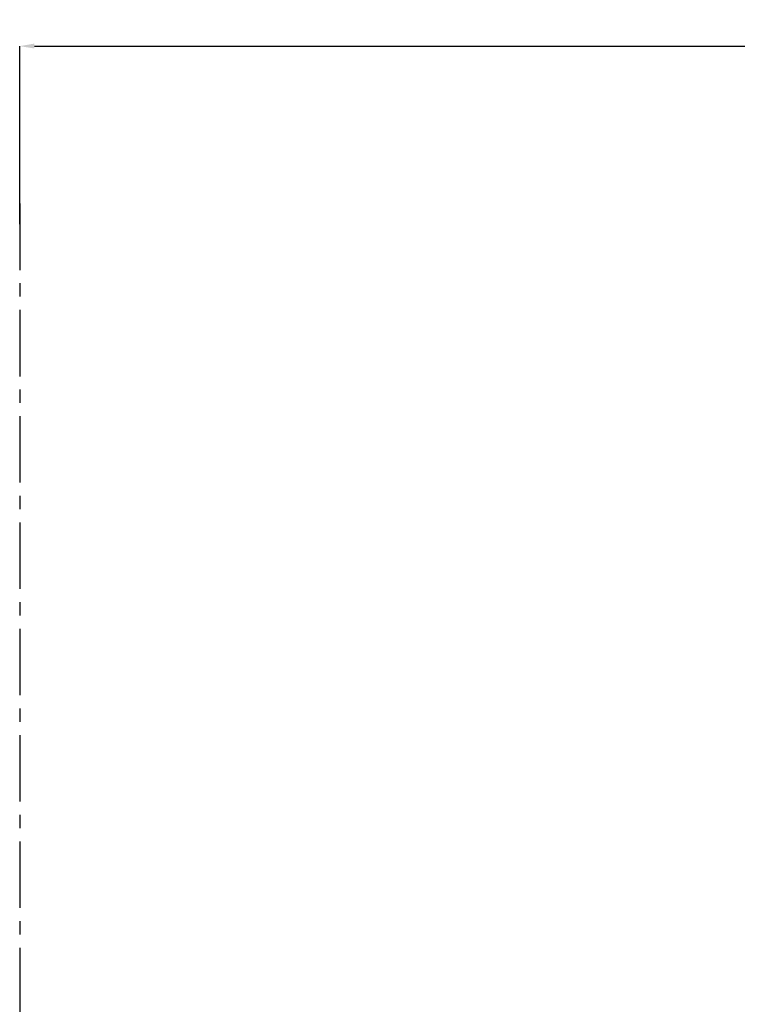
# Model space of a CAD drawing. Header units: inches. Extents: x 0 to 1544102, y -303681 to 23144100.
# Tile 44 of 49: x 110846 to 135145, y -161451 to -128112. Entities that reach past the tile are written whole.
import ezdxf

# ---------------------------------------------------------------- set-up
doc = ezdxf.new("R2010")
doc.units = ezdxf.units.IN
doc.header["$LTSCALE"] = 1800
doc.header["$MEASUREMENT"] = 0
doc.linetypes.add('CENTER', pattern=[2, 1.25, -0.25, 0.25, -0.25])
doc.layers.add('DIM', color=4, linetype='Continuous')
doc.layers.add('GRID', color=251, linetype='CENTER')
doc.styles.add('ROMANC', font='ROMANC.SHX')
doc.dimstyles.new('K2', dxfattribs={"dimtxt": 600, "dimasz": 400, "dimexe": 200, "dimexo": 200, "dimgap": 200, "dimtad": 1, "dimdec": 0, "dimzin": 0, "dimdsep": 46, "dimtxsty": 'ROMANC', "dimcen": 0.09, "dimclrd": 256, "dimclrt": 4, "dimadec": 0, "dimazin": 0, "dimtfac": 1, "dimtdec": 0, "dimtofl": 0, "dimtmove": 1, "dimatfit": 3, "dimfxl": 0.18, "dimtolj": 1, "dimtzin": 0, "dimarcsym": 0})

# ---------------------------------------------------------------- blocks, each defined once
blk = doc.blocks.new('*D301')
at = {"layer": 'DIM', "color": 0, "lineweight": -2, "transparency": 16777216}
for p, q in [((110846, -135036), (110846, -129006)), ((233346, -137335), (233346, -129006))]:
    blk.add_line(p, q, dxfattribs=at)
at = {"layer": 'DIM', "lineweight": -2, "transparency": 16777216}
blk.add_line((111346, -129006), (232846, -129006), dxfattribs=at)
at = {"layer": 'DIM', "transparency": 16777216}
for points in [[(111346, -128922), (111346, -129089), (110846, -129006)], [(232846, -128922), (232846, -129089), (233346, -129006)]]:
    blk.add_solid(points, dxfattribs=at)
at = {"layer": 'DIM', "color": 4, "transparency": 16777216, "insert": (172096, -128506), "char_height": 600, "attachment_point": 5, "style": 'ROMANC'}
blk.add_mtext('\\A1;122500', dxfattribs=at)

msp = doc.modelspace()

# ---------------------------------------------------------------- linework, layer by layer
at = {"layer": 'GRID'}
msp.add_line((110845.97, -134337.91), (110845.97, -176249.92), dxfattribs=at)

# ---------------------------------------------------------------- dimensions: what is measured, and where the dimension line sits
at = {"layer": 'DIM'}
dim = msp.add_linear_dim(base=(233345.97, -129005.8), p1=(110845.97, -135035.61), p2=(233345.97, -137335.43), dimstyle='K2', override={"dimasz": 500, "dimexe": 0, "dimexo": 0}, dxfattribs=at)
dim.commit()
dim.dimension.update_dxf_attribs({"geometry": '*D301', "text_midpoint": (172095.97, -128505.8)})

doc.saveas('drawing.dxf')
